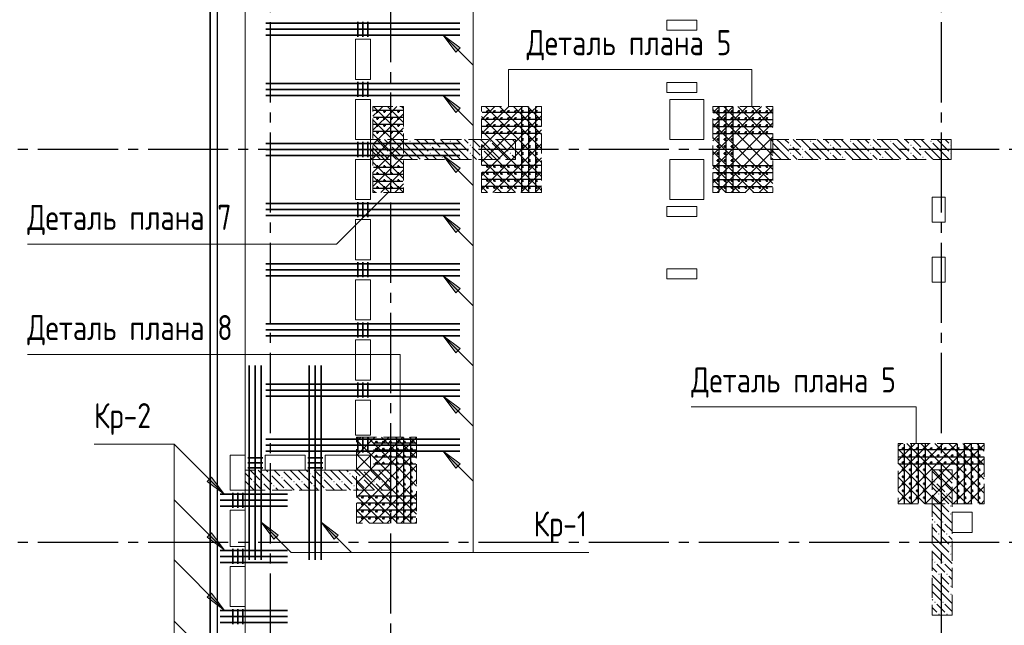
# Model space of a CAD drawing. Header units: millimetres. Extents: x 0 to 43617, y 0 to 59400.
# Tile 20 of 29: x 5422 to 15254, y 41503 to 47545. Entities that reach past the tile are written whole.
import ezdxf

# ---------------------------------------------------------------- set-up
doc = ezdxf.new("R2010")
doc.units = ezdxf.units.MM
doc.linetypes.add('______2', pattern=[270, 200, -70])
doc.linetypes.add('______5', pattern=[1100, 800, -100, 100, -100])
for name, color, linetype, lineweight in [('S1 Стержни арматуры фон', 7, 'Continuous', 25), ('Standard', 7, 'Continuous', 25), ('Вспомогательная арматура', 7, 'Continuous', 25), ('ЖБ Пилон', 180, 'Continuous', 25), ('Оси', 40, '______5', 18), ('Позиционная метка номер позиции', 7, 'Continuous', 13), ('Поперечная арматура', 7, 'Continuous', 25), ('Поперечное армирование AW фон', 7, 'Continuous', 25), ('Примечания', 7, 'Continuous', 25)]:
    doc.layers.add(name, color=color, linetype=linetype, lineweight=lineweight)
doc.layers.add('ЖБ Перекрытие верхний уровень', color=7, linetype='Continuous', lineweight=25, true_color=0xe0e0ff)
doc.styles.add('GOST 2.304-81', font='txt')

msp = doc.modelspace()

# ---------------------------------------------------------------- hatches: boundary and pattern name
at = {"layer": 'ЖБ Пилон', "linetype": 'Continuous', "lineweight": 18, "transparency": 33554687}
for points in [[(8924, 46336.6), (8927.5, 46333.1), (8924, 46329.7)], [(9314.5, 46333.1), (9321, 46339.6), (9327.5, 46333.1), (9321, 46326.6)], [(9714.5, 46333.1), (9721, 46339.6), (9727.5, 46333.1), (9721, 46326.6)], [(10114.5, 46333.1), (10121, 46339.6), (10127.5, 46333.1), (10121, 46326.6)], [(12924, 46336.6), (12927.5, 46333.1), (12924, 46329.7)], [(13314.5, 46333.1), (13321, 46339.6), (13327.5, 46333.1), (13321, 46326.6)], [(13714.5, 46333.1), (13721, 46339.6), (13727.5, 46333.1), (13721, 46326.6)], [(14114.5, 46333.1), (14121, 46339.6), (14127.5, 46333.1), (14121, 46326.6)], [(14514.5, 46333.1), (14521, 46339.6), (14527.5, 46333.1), (14521, 46326.6)], [(9114.5, 46293.1), (9121, 46299.6), (9127.5, 46293.1), (9121, 46286.6)], [(9114.5, 46213.1), (9121, 46219.6), (9127.5, 46213.1), (9121, 46206.6)], [(9234.5, 46253.1), (9241, 46259.6), (9247.4, 46253.1), (9241, 46246.6)], [(9514.5, 46293.1), (9521, 46299.6), (9527.5, 46293.1), (9521, 46286.6)], [(9514.5, 46213.1), (9521, 46219.6), (9527.5, 46213.1), (9521, 46206.6)], [(9634.5, 46253.1), (9641, 46259.6), (9647.4, 46253.1), (9641, 46246.6)], [(9914.5, 46293.1), (9921, 46299.6), (9927.5, 46293.1), (9921, 46286.6)], [(9914.5, 46213.1), (9921, 46219.6), (9927.5, 46213.1), (9921, 46206.6)], [(10034.5, 46253.1), (10041, 46259.6), (10047.4, 46253.1), (10041, 46246.6)], [(10314.5, 46293.1), (10321, 46299.6), (10327.5, 46293.1), (10321, 46286.6)], [(10314.5, 46213.1), (10321, 46219.6), (10327.5, 46213.1), (10321, 46206.6)], [(13114.5, 46293.1), (13121, 46299.6), (13127.5, 46293.1), (13121, 46286.6)], [(13114.5, 46213.1), (13121, 46219.6), (13127.5, 46213.1), (13121, 46206.6)], [(13234.5, 46253.1), (13241, 46259.6), (13247.4, 46253.1), (13241, 46246.6)], [(13514.5, 46293.1), (13521, 46299.6), (13527.5, 46293.1), (13521, 46286.6)], [(13514.5, 46213.1), (13521, 46219.6), (13527.5, 46213.1), (13521, 46206.6)], [(13634.5, 46253.1), (13641, 46259.6), (13647.4, 46253.1), (13641, 46246.6)], [(13914.5, 46293.1), (13921, 46299.6), (13927.5, 46293.1), (13921, 46286.6)], [(13914.5, 46213.1), (13921, 46219.6), (13927.5, 46213.1), (13921, 46206.6)], [(14034.5, 46253.1), (14041, 46259.6), (14047.4, 46253.1), (14041, 46246.6)], [(14314.5, 46293.1), (14321, 46299.6), (14327.5, 46293.1), (14321, 46286.6)], [(14314.5, 46213.1), (14321, 46219.6), (14327.5, 46213.1), (14321, 46206.6)], [(14434.5, 46253.1), (14441, 46259.6), (14447.4, 46253.1), (14441, 46246.6)], [(14714.5, 46293.1), (14721, 46299.6), (14724, 46296.6), (14724, 46289.7), (14721, 46286.6)], [(14714.5, 46213.1), (14721, 46219.6), (14724, 46216.6), (14724, 46209.7), (14721, 46206.6)], [(9234.5, 46173.1), (9241, 46179.6), (9247.4, 46173.1), (9241, 46166.6)], [(9634.5, 46173.1), (9641, 46179.6), (9647.4, 46173.1), (9641, 46166.6)], [(10034.5, 46173.1), (10041, 46179.6), (10047.4, 46173.1), (10041, 46166.6)], [(13234.5, 46173.1), (13241, 46179.6), (13247.4, 46173.1), (13241, 46166.6)], [(13634.5, 46173.1), (13641, 46179.6), (13647.4, 46173.1), (13641, 46166.6)], [(14034.5, 46173.1), (14041, 46179.6), (14047.4, 46173.1), (14041, 46166.6)], [(14434.5, 46173.1), (14441, 46179.6), (14447.4, 46173.1), (14441, 46166.6)], [(7914.5, 43013.1), (7921, 43019.6), (7927.5, 43013.1), (7921, 43006.6)], [(8034.5, 42973.1), (8041, 42979.6), (8047.4, 42973.1), (8041, 42966.6)], [(8044.3, 43050), (8041, 43046.6), (8037.6, 43050)], [(8314.5, 43013.1), (8321, 43019.6), (8327.5, 43013.1), (8321, 43006.6)], [(8434.5, 42973.1), (8441, 42979.6), (8447.4, 42973.1), (8441, 42966.6)], [(8444.3, 43050), (8441, 43046.6), (8437.6, 43050)], [(8714.5, 43013.1), (8721, 43019.6), (8727.5, 43013.1), (8721, 43006.6)], [(8834.5, 42973.1), (8841, 42979.6), (8847.4, 42973.1), (8841, 42966.6)], [(8844.3, 43050), (8841, 43046.6), (8837.6, 43050)], [(9114.5, 43013.1), (9121, 43019.6), (9124, 43016.6), (9124, 43009.7), (9121, 43006.6)], [(14714.5, 43013.1), (14721, 43019.6), (14727.5, 43013.1), (14721, 43006.6)], [(7754.5, 42933.1), (7760.9, 42939.6), (7767.4, 42933.1), (7760.9, 42926.6)], [(7834.5, 42933.1), (7841, 42939.6), (7847.4, 42933.1), (7841, 42926.6)], [(7954.5, 42893.1), (7960.9, 42899.6), (7967.4, 42893.1), (7960.9, 42886.6)], [(8154.5, 42933.1), (8160.9, 42939.6), (8167.4, 42933.1), (8160.9, 42926.6)], [(8234.5, 42933.1), (8241, 42939.6), (8247.4, 42933.1), (8241, 42926.6)], [(8354.5, 42893.1), (8360.9, 42899.6), (8367.4, 42893.1), (8360.9, 42886.6)], [(8554.5, 42933.1), (8560.9, 42939.6), (8567.4, 42933.1), (8560.9, 42926.6)], [(8634.5, 42933.1), (8641, 42939.6), (8647.4, 42933.1), (8641, 42926.6)], [(8754.5, 42893.1), (8760.9, 42899.6), (8767.4, 42893.1), (8760.9, 42886.6)], [(8954.5, 42933.1), (8960.9, 42939.6), (8967.4, 42933.1), (8960.9, 42926.6)], [(9034.5, 42933.1), (9041, 42939.6), (9047.4, 42933.1), (9041, 42926.6)], [(14554.4, 42933.1), (14560.9, 42939.6), (14567.4, 42933.1), (14560.9, 42926.6)], [(14634.5, 42933.1), (14640.9, 42939.6), (14647.4, 42933.1), (14640.9, 42926.6)], [(7674.5, 42853.1), (7681, 42859.6), (7687.5, 42853.1), (7684.3, 42850), (7677.6, 42850)], [(8074.5, 42853.1), (8081, 42859.6), (8087.5, 42853.1), (8084.3, 42850), (8077.6, 42850)], [(8474.5, 42853.1), (8481, 42859.6), (8487.5, 42853.1), (8484.3, 42850), (8477.6, 42850)], [(8874.5, 42853.1), (8881, 42859.6), (8887.5, 42853.1), (8884.3, 42850), (8877.6, 42850)], [(14594.5, 42813.1), (14601, 42819.6), (14607.5, 42813.1), (14601, 42806.6)], [(14674.5, 42813.1), (14681, 42819.6), (14687.5, 42813.1), (14681, 42806.6)], [(14714.5, 42693.1), (14721, 42699.6), (14727.5, 42693.1), (14721, 42686.6)], [(14714.5, 42613.1), (14721, 42619.6), (14727.5, 42613.1), (14721, 42606.6)], [(14554.4, 42533.1), (14560.9, 42539.6), (14567.4, 42533.1), (14560.9, 42526.6)], [(14634.5, 42533.1), (14640.9, 42539.6), (14647.4, 42533.1), (14640.9, 42526.6)], [(14594.5, 42413.1), (14601, 42419.6), (14607.5, 42413.1), (14601, 42406.6)], [(14674.5, 42413.1), (14681, 42419.6), (14687.5, 42413.1), (14681, 42406.6)], [(14714.5, 42293.1), (14721, 42299.6), (14727.5, 42293.1), (14721, 42286.6)], [(14714.5, 42213.1), (14721, 42219.6), (14727.5, 42213.1), (14721, 42206.6)], [(14554.4, 42133.1), (14560.9, 42139.6), (14567.4, 42133.1), (14560.9, 42126.6)], [(14634.5, 42133.1), (14640.9, 42139.6), (14647.4, 42133.1), (14640.9, 42126.6)], [(14594.5, 42013.1), (14601, 42019.6), (14607.5, 42013.1), (14601, 42006.6)], [(14674.5, 42013.1), (14681, 42019.6), (14687.5, 42013.1), (14681, 42006.6)], [(14714.5, 41893.1), (14721, 41899.6), (14727.5, 41893.1), (14721, 41886.6)], [(14714.5, 41813.1), (14721, 41819.6), (14727.5, 41813.1), (14721, 41806.6)], [(14554.4, 41733.1), (14560.9, 41739.6), (14567.4, 41733.1), (14560.9, 41726.6)], [(14634.5, 41733.1), (14640.9, 41739.6), (14647.4, 41733.1), (14640.9, 41726.6)], [(14594.5, 41613.1), (14601, 41619.6), (14607.5, 41613.1), (14601, 41606.6)], [(14674.5, 41613.1), (14681, 41619.6), (14687.5, 41613.1), (14681, 41606.6)]]:
    msp.add_hatch(color=7, dxfattribs=at).paths.add_polyline_path(points, flags=16)
at = {"layer": 'Позиционная метка номер позиции', "linetype": 'Continuous', "lineweight": 13, "transparency": 33554687}
for points in [[(9777.8, 47220.3), (9650.5, 47390), (9820.2, 47262.7)], [(9777.8, 46620.3), (9650.5, 46790), (9820.2, 46662.7)], [(9777.8, 46020.3), (9650.5, 46190), (9820.2, 46062.7)], [(9777.8, 45420.3), (9650.5, 45590), (9820.2, 45462.7)], [(9777.8, 44820.3), (9650.5, 44990), (9820.2, 44862.7)], [(9777.8, 44220.3), (9650.5, 44390), (9820.2, 44262.7)], [(9777.8, 43620.3), (9650.5, 43790), (9820.2, 43662.7)], [(9777.8, 43070.3), (9650.5, 43240), (9820.2, 43112.7)], [(9777.8, 43070.3), (9650.5, 43240), (9820.2, 43112.7)], [(7336.9, 42979.7), (7464.2, 42810), (7294.5, 42937.3)], [(7961.3, 42360.5), (7834, 42530.2), (8003.7, 42402.9)], [(7961.3, 42360.5), (7834, 42530.2), (8003.7, 42402.9)], [(8561.3, 42360.5), (8434, 42530.2), (8603.7, 42402.9)], [(7336.9, 42424.7), (7464.2, 42255), (7294.5, 42382.3)], [(7336.9, 41824.7), (7464.2, 41655), (7294.5, 41782.3)]]:
    msp.add_hatch(color=7, dxfattribs=at).paths.add_polyline_path(points, flags=16)

# ---------------------------------------------------------------- linework, layer by layer
at = {"layer": 'S1 Стержни арматуры фон', "color": 7, "linetype": 'Continuous', "lineweight": 35, "transparency": 33554687}
for p, q in [((7880, 47510), (9818, 47510)), ((7880, 47510), (9818, 47510)), ((7880, 47450), (9818, 47450)), ((7880, 47450), (9818, 47450)), ((7880, 47390), (9818, 47390)), ((7880, 47390), (9818, 47390)), ((7880, 46910), (9818, 46910)), ((7880, 46910), (9818, 46910)), ((7880, 46850), (9818, 46850)), ((7880, 46850), (9818, 46850)), ((7880, 46790), (9818, 46790)), ((7880, 46790), (9818, 46790)), ((7880, 46310), (9818, 46310)), ((7880, 46310), (9818, 46310)), ((7880, 46250), (9818, 46250)), ((7880, 46250), (9818, 46250)), ((7880, 46190), (9818, 46190)), ((7880, 46190), (9818, 46190)), ((7880, 45710), (9818, 45710)), ((7880, 45710), (9818, 45710)), ((7880, 45650), (9818, 45650)), ((7880, 45650), (9818, 45650)), ((7880, 45590), (9818, 45590)), ((7880, 45590), (9818, 45590)), ((7880, 45110), (9818, 45110)), ((7880, 45110), (9818, 45110)), ((7880, 45050), (9818, 45050)), ((7880, 45050), (9818, 45050)), ((7880, 44990), (9818, 44990)), ((7880, 44990), (9818, 44990)), ((7880, 44510), (9818, 44510)), ((7880, 44510), (9818, 44510)), ((7880, 44450), (9818, 44450)), ((7880, 44450), (9818, 44450)), ((7880, 44390), (9818, 44390)), ((7880, 44390), (9818, 44390)), ((7714, 44094), (7714, 42156)), ((7714, 44094), (7714, 42156)), ((7774, 44094), (7774, 42156)), ((7774, 44094), (7774, 42156)), ((7834, 44094), (7834, 42156)), ((7834, 44094), (7834, 42156)), ((8314, 44094), (8314, 42156)), ((8314, 44094), (8314, 42156)), ((8374, 44094), (8374, 42156)), ((8374, 44094), (8374, 42156)), ((8434, 44094), (8434, 42156)), ((8434, 44094), (8434, 42156)), ((7880, 43910), (9818, 43910)), ((7880, 43910), (9818, 43910)), ((7880, 43850), (9818, 43850)), ((7880, 43850), (9818, 43850)), ((7880, 43790), (9818, 43790)), ((7880, 43790), (9818, 43790)), ((7880, 43360), (9818, 43360)), ((7880, 43360), (9818, 43360)), ((7880, 43300), (9818, 43300)), ((7880, 43300), (9818, 43300)), ((7880, 43240), (9818, 43240)), ((7880, 43240), (9818, 43240)), ((7424.1, 42810), (8096.1, 42810)), ((7424.1, 42750), (8096.1, 42750)), ((7424.1, 42690), (8096.1, 42690)), ((7424.1, 42250), (8096.1, 42250)), ((7424.1, 42190), (8096.1, 42190)), ((7424.1, 42130), (8096.1, 42130)), ((7424.1, 41650), (8096.1, 41650)), ((7424.1, 41590), (8096.1, 41590)), ((7424.1, 41530), (8096.1, 41530))]:
    msp.add_line(p, q, dxfattribs=at)
at = {"layer": 'Standard', "color": 254, "linetype": 'Continuous', "lineweight": 35, "true_color": 0xc4c4ff, "transparency": 33554687}
msp.add_lwpolyline([(7324.1, 10030.1), (33149, 10030.1), (33149, 57295), (7324.1, 57295), (7324.1, 10030.1)], dxfattribs=at)
at = {"layer": 'Standard', "color": 7, "linetype": 'Continuous', "lineweight": 25, "transparency": 33554687}
msp.add_lwpolyline([(7394, 10100), (33074, 10100), (33074, 57220), (7394, 57220), (7394, 10100)], dxfattribs=at)
at = {"layer": 'Standard', "color": 7, "linetype": 'Continuous', "lineweight": 13, "transparency": 33554687}
msp.add_lwpolyline([(7674, 10380), (33074, 10380), (33074, 57220), (7674, 57220), (7674, 10380)], dxfattribs=at)
at = {"layer": 'Вспомогательная арматура', "color": 7, "linetype": 'Continuous', "lineweight": 25, "transparency": 33554687}
for p, q in [((9249, 46640), (8954, 46640)), ((10629, 46620), (10039, 46620)), ((10434, 46675), (10434, 45825)), ((10504, 46675), (10504, 45825)), ((10574, 46675), (10574, 45825)), ((12349, 46620), (12939, 46620)), ((12404, 46675), (12404, 45825)), ((12474, 46675), (12474, 45825)), ((12544, 46675), (12544, 45825)), ((9249, 46570), (8954, 46570)), ((10629, 46550), (10039, 46550)), ((12349, 46550), (12939, 46550)), ((9249, 46500), (8954, 46500)), ((9249, 46430), (8954, 46430)), ((10629, 46480), (10039, 46480)), ((10629, 46410), (10039, 46410)), ((12349, 46480), (12939, 46480)), ((12349, 46410), (12939, 46410)), ((9249, 46070), (8954, 46070)), ((10629, 46090), (10039, 46090)), ((10629, 46020), (10039, 46020)), ((12349, 46090), (12939, 46090)), ((12349, 46020), (12939, 46020)), ((9249, 46000), (8954, 46000)), ((9249, 45930), (8954, 45930)), ((10629, 45950), (10039, 45950)), ((12349, 45950), (12939, 45950)), ((9249, 45860), (8954, 45860)), ((10629, 45880), (10039, 45880)), ((12349, 45880), (12939, 45880)), ((9184, 43375), (9184, 42525)), ((9254, 43375), (9254, 42525)), ((9324, 43375), (9324, 42525)), ((9379, 43320), (8954, 43320)), ((14254, 43310), (14254, 42720)), ((14324, 43310), (14324, 42720)), ((14394, 43310), (14394, 42720)), ((14464, 43310), (14464, 42720)), ((14784, 43310), (14784, 42720)), ((14854, 43310), (14854, 42720)), ((14924, 43310), (14924, 42720)), ((14994, 43310), (14994, 42720)), ((9379, 43250), (8954, 43250)), ((9379, 43180), (8954, 43180)), ((14199, 43255), (15049, 43255)), ((14199, 43185), (15049, 43185)), ((9379, 43110), (8954, 43110)), ((14199, 43115), (15049, 43115)), ((9379, 42790), (8789, 42790)), ((9379, 42720), (8789, 42720)), ((9379, 42650), (8789, 42650)), ((9379, 42580), (8789, 42580))]:
    msp.add_line(p, q, dxfattribs=at)
at = {"layer": 'ЖБ Перекрытие верхний уровень', "color": 7, "linetype": 'Continuous', "lineweight": 18, "transparency": 33554687}
for p, q in [((7394, 57220), (7394, 28680)), ((12184, 47539.9), (11884, 47539.9)), ((11884, 47539.9), (11884, 47439.9)), ((12184, 47439.9), (12184, 47539.9)), ((11884, 47439.9), (12184, 47439.9)), ((8774, 46950), (8774, 47350)), ((8774, 47350), (8924, 47350)), ((8924, 47350), (8924, 46950)), ((8924, 46950), (8774, 46950)), ((12184, 46919.9), (11884, 46919.9)), ((11884, 46919.9), (11884, 46819.9)), ((12184, 46819.9), (12184, 46919.9)), ((11884, 46819.9), (12184, 46819.9)), ((8774, 46350), (8774, 46750)), ((8774, 46750), (8924, 46750)), ((8924, 46750), (8924, 46350)), ((12254.1, 46750), (11914.1, 46750)), ((11914.1, 46750), (11914.1, 46350)), ((12254.1, 46350), (12254.1, 46750)), ((8924, 46350), (8774, 46350)), ((11914.1, 46350), (12254.1, 46350)), ((8774, 45750), (8774, 46150)), ((8774, 46150), (8924, 46150)), ((8924, 46150), (8924, 45750)), ((12254.1, 46150), (11914.1, 46150)), ((11914.1, 46150), (11914.1, 45750)), ((12254.1, 45750), (12254.1, 46150)), ((8924, 45750), (8774, 45750)), ((11914.1, 45750), (12254.1, 45750)), ((14664, 45775), (14534, 45775)), ((14534, 45775), (14534, 45525)), ((14664, 45525), (14664, 45775)), ((12184, 45680.1), (11884, 45680.1)), ((11884, 45680.1), (11884, 45580.1)), ((12184, 45580.1), (12184, 45680.1)), ((8774, 45150), (8774, 45550)), ((8774, 45550), (8924, 45550)), ((8924, 45550), (8924, 45150)), ((11884, 45580.1), (12184, 45580.1)), ((14534, 45525), (14664, 45525)), ((8924, 45150), (8774, 45150)), ((14664, 45175), (14534, 45175)), ((14534, 45175), (14534, 44925)), ((14664, 44925), (14664, 45175)), ((12184, 45060.1), (11884, 45060.1)), ((11884, 45060.1), (11884, 44960.1)), ((12184, 44960.1), (12184, 45060.1)), ((8774, 44550), (8774, 44950)), ((8774, 44950), (8924, 44950)), ((8924, 44950), (8924, 44550)), ((11884, 44960.1), (12184, 44960.1)), ((14534, 44925), (14664, 44925)), ((8924, 44550), (8774, 44550)), ((8774, 44350), (8924, 44350)), ((8774, 43950), (8774, 44350)), ((8924, 44350), (8924, 43950)), ((8924, 43950), (8774, 43950)), ((8774, 43750), (8924, 43750)), ((8774, 43400), (8774, 43750)), ((8924, 43750), (8924, 43400)), ((8924, 43400), (8774, 43400)), ((7524, 42850), (7524, 43200)), ((7524, 43200), (7674, 43200)), ((7674, 43200), (7674, 42850)), ((7874, 43050), (7874, 43200)), ((7874, 43200), (8274, 43200)), ((8274, 43200), (8274, 43050)), ((8474, 43050), (8474, 43200)), ((8474, 43200), (8924, 43200)), ((8924, 43200), (8924, 43050)), ((8274, 43050), (7874, 43050)), ((8924, 43050), (8474, 43050)), ((7674, 42850), (7524, 42850)), ((7524, 42290), (7524, 42650)), ((7524, 42650), (7674, 42650)), ((7674, 42650), (7674, 42290)), ((14934, 42630), (14734, 42630)), ((14734, 42630), (14734, 42430)), ((14934, 42430), (14934, 42630)), ((14734, 42430), (14934, 42430)), ((7674, 42290), (7524, 42290)), ((7524, 41690), (7524, 42090)), ((7524, 42090), (7674, 42090)), ((7674, 42090), (7674, 41690)), ((7674, 41690), (7524, 41690))]:
    msp.add_line(p, q, dxfattribs=at)
at = {"layer": 'ЖБ Пилон', "color": 253, "linetype": '______2', "lineweight": 13, "true_color": 0xa0a0a0, "transparency": 33554687}
for p, q in [((10374, 46350), (8924, 46350)), ((8924, 46350), (8924, 46150)), ((10374, 46150), (10374, 46350)), ((14724, 46350), (12924, 46350)), ((12924, 46350), (12924, 46150)), ((14724, 46150), (14724, 46350)), ((8924, 46150), (10374, 46150)), ((12924, 46150), (14724, 46150)), ((9124, 43050), (7674, 43050)), ((7674, 43050), (7674, 42850)), ((9124, 42850), (9124, 43050)), ((14534, 43055), (14534, 41605)), ((14734, 43055), (14534, 43055)), ((14734, 41605), (14734, 43055)), ((7674, 42850), (9124, 42850)), ((14534, 41605), (14734, 41605))]:
    msp.add_line(p, q, dxfattribs=at)
at = {"layer": 'ЖБ Пилон', "color": 9, "linetype": 'Continuous', "lineweight": 18, "true_color": 0xc7c7c7, "transparency": 33554687}
for p, q in [((8941, 46313.1), (9021, 46233.1)), ((9021, 46313.1), (8984.1, 46350)), ((9021, 46313.1), (9101, 46233.1)), ((9064.1, 46350), (9101, 46313.1)), ((9144.1, 46350), (9221, 46273.1)), ((9341, 46233.1), (9224.1, 46350)), ((9341, 46313.1), (9421, 46233.1)), ((9421, 46313.1), (9384.1, 46350)), ((9421, 46313.1), (9501, 46233.1)), ((9464.1, 46350), (9501, 46313.1)), ((9544.1, 46350), (9621, 46273.1)), ((9741, 46233.1), (9624.1, 46350)), ((9741, 46313.1), (9821, 46233.1)), ((9821, 46313.1), (9784.1, 46350)), ((9821, 46313.1), (9901, 46233.1)), ((9864.1, 46350), (9901, 46313.1)), ((9944.1, 46350), (10021, 46273.1)), ((10141, 46233.1), (10024.1, 46350)), ((10141, 46313.1), (10221, 46233.1)), ((10221, 46313.1), (10184.1, 46350)), ((10221, 46313.1), (10301, 46233.1)), ((10264.1, 46350), (10301, 46313.1)), ((10344.1, 46350), (10374, 46320.1)), ((12941, 46313.1), (13021, 46233.1)), ((13021, 46313.1), (12984.1, 46350)), ((13021, 46313.1), (13101, 46233.1)), ((13064.1, 46350), (13101, 46313.1)), ((13144.1, 46350), (13221, 46273.1)), ((13341, 46233.1), (13224.1, 46350)), ((13341, 46313.1), (13421, 46233.1)), ((13421, 46313.1), (13384.1, 46350)), ((13421, 46313.1), (13501, 46233.1)), ((13464.1, 46350), (13501, 46313.1)), ((13544.1, 46350), (13621, 46273.1)), ((13741, 46233.1), (13624.1, 46350)), ((13741, 46313.1), (13821, 46233.1)), ((13821, 46313.1), (13784.1, 46350)), ((13821, 46313.1), (13901, 46233.1)), ((13864.1, 46350), (13901, 46313.1)), ((13944.1, 46350), (14021, 46273.1)), ((14141, 46233.1), (14024.1, 46350)), ((14141, 46313.1), (14221, 46233.1)), ((14221, 46313.1), (14184.1, 46350)), ((14221, 46313.1), (14301, 46233.1)), ((14264.1, 46350), (14301, 46313.1)), ((14344.1, 46350), (14421, 46273.1)), ((14541, 46233.1), (14424.1, 46350)), ((14541, 46313.1), (14621, 46233.1)), ((14621, 46313.1), (14584.1, 46350)), ((14621, 46313.1), (14701, 46233.1)), ((14664.1, 46350), (14701, 46313.1)), ((8941, 46233.1), (8924, 46250.1)), ((8941, 46233.1), (9021, 46153.1)), ((9021, 46233.1), (9104.1, 46150)), ((9181, 46233.1), (9141, 46273.1)), ((9221, 46193.1), (9181, 46233.1)), ((9260.9, 46233.1), (9341, 46153.1)), ((9341, 46233.1), (9421, 46153.1)), ((9421, 46233.1), (9504.1, 46150)), ((9581, 46233.1), (9541, 46273.1)), ((9621, 46193.1), (9581, 46233.1)), ((9660.9, 46233.1), (9741, 46153.1)), ((9741, 46233.1), (9821, 46153.1)), ((9821, 46233.1), (9904.1, 46150)), ((9981, 46233.1), (9941, 46273.1)), ((10021, 46193.1), (9981, 46233.1)), ((10060.9, 46233.1), (10141, 46153.1)), ((10141, 46233.1), (10221, 46153.1)), ((10221, 46233.1), (10304.1, 46150)), ((10374, 46240.1), (10341, 46273.1)), ((12941, 46233.1), (12924, 46250.1)), ((12941, 46233.1), (13021, 46153.1)), ((13021, 46233.1), (13104.1, 46150)), ((13181, 46233.1), (13141, 46273.1)), ((13221, 46193.1), (13181, 46233.1)), ((13260.9, 46233.1), (13341, 46153.1)), ((13341, 46233.1), (13421, 46153.1)), ((13421, 46233.1), (13504.1, 46150)), ((13581, 46233.1), (13541, 46273.1)), ((13621, 46193.1), (13581, 46233.1)), ((13660.9, 46233.1), (13741, 46153.1)), ((13741, 46233.1), (13821, 46153.1)), ((13821, 46233.1), (13904.1, 46150)), ((13981, 46233.1), (13941, 46273.1)), ((14021, 46193.1), (13981, 46233.1)), ((14060.9, 46233.1), (14141, 46153.1)), ((14141, 46233.1), (14221, 46153.1)), ((14221, 46233.1), (14304.1, 46150)), ((14381, 46233.1), (14341, 46273.1)), ((14421, 46193.1), (14381, 46233.1)), ((14460.9, 46233.1), (14541, 46153.1)), ((14541, 46233.1), (14621, 46153.1)), ((14621, 46233.1), (14704.1, 46150)), ((8924, 46170.1), (8941, 46153.1)), ((9141, 46193.1), (9184.1, 46150)), ((9260.9, 46153.1), (9264.1, 46150)), ((9541, 46193.1), (9584.1, 46150)), ((9660.9, 46153.1), (9664.1, 46150)), ((9941, 46193.1), (9984.1, 46150)), ((10060.9, 46153.1), (10064.1, 46150)), ((10341, 46193.1), (10374, 46160.1)), ((12924, 46170.1), (12941, 46153.1)), ((13141, 46193.1), (13184.1, 46150)), ((13260.9, 46153.1), (13264.1, 46150)), ((13541, 46193.1), (13584.1, 46150)), ((13660.9, 46153.1), (13664.1, 46150)), ((13941, 46193.1), (13984.1, 46150)), ((14060.9, 46153.1), (14064.1, 46150)), ((14341, 46193.1), (14384.1, 46150)), ((14460.9, 46153.1), (14464.1, 46150)), ((7674, 43020.1), (7741, 42953.1)), ((7741, 43033.1), (7724.1, 43050)), ((7741, 43033.1), (7821, 42953.1)), ((7804.1, 43050), (7821, 43033.1)), ((7821, 43033.1), (7941, 42913.1)), ((7884.1, 43050), (7901, 43033.1)), ((7941, 42993.1), (8060.9, 42873.1)), ((7981, 43033.1), (7964.1, 43050)), ((8021, 42993.1), (7981, 43033.1)), ((8060.9, 43033.1), (8141, 42953.1)), ((8141, 43033.1), (8124.1, 43050)), ((8141, 43033.1), (8221, 42953.1)), ((8204.1, 43050), (8221, 43033.1)), ((8221, 43033.1), (8341, 42913.1)), ((8284.1, 43050), (8301, 43033.1)), ((8341, 42993.1), (8460.9, 42873.1)), ((8381, 43033.1), (8364.1, 43050)), ((8421, 42993.1), (8381, 43033.1)), ((8460.9, 43033.1), (8541, 42953.1)), ((8541, 43033.1), (8524.1, 43050)), ((8541, 43033.1), (8621, 42953.1)), ((8604.1, 43050), (8621, 43033.1)), ((8621, 43033.1), (8741, 42913.1)), ((8684.1, 43050), (8701, 43033.1)), ((8741, 42993.1), (8860.9, 42873.1)), ((8781, 43033.1), (8764.1, 43050)), ((8821, 42993.1), (8781, 43033.1)), ((8860.9, 43033.1), (8941, 42953.1)), ((8941, 43033.1), (8924.1, 43050)), ((8941, 43033.1), (9021, 42953.1)), ((9004.1, 43050), (9021, 43033.1)), ((9021, 43033.1), (9124, 42930.1)), ((9084.1, 43050), (9101, 43033.1)), ((14540.9, 43033.1), (14534, 43040.1)), ((14540.9, 43033.1), (14621, 42953.1)), ((14599.1, 43055), (14621, 43033.1)), ((14621, 43033.1), (14734, 42920.1)), ((14679.1, 43055), (14701, 43033.1)), ((7674, 42940.1), (7764.1, 42850)), ((7821, 42873.1), (7781, 42913.1)), ((7844.1, 42850), (7821, 42873.1)), ((7860.9, 42913.1), (7924.1, 42850)), ((7981, 42873.1), (8004.1, 42850)), ((8060.9, 42953.1), (8164.1, 42850)), ((8221, 42873.1), (8181, 42913.1)), ((8244.1, 42850), (8221, 42873.1)), ((8260.9, 42913.1), (8324.1, 42850)), ((8381, 42873.1), (8404.1, 42850)), ((8460.9, 42953.1), (8564.1, 42850)), ((8621, 42873.1), (8581, 42913.1)), ((8644.1, 42850), (8621, 42873.1)), ((8660.9, 42913.1), (8724.1, 42850)), ((8781, 42873.1), (8804.1, 42850)), ((8860.9, 42953.1), (8964.1, 42850)), ((9021, 42873.1), (8981, 42913.1)), ((9044.1, 42850), (9021, 42873.1)), ((9060.9, 42913.1), (9124, 42850.1)), ((14534, 42960.1), (14540.9, 42953.1)), ((14534, 42880.1), (14581, 42833.1)), ((14621, 42873.1), (14581, 42913.1)), ((14660.9, 42833.1), (14621, 42873.1)), ((14660.9, 42913.1), (14734, 42840.1)), ((14621, 42713.1), (14534, 42800.1)), ((14621, 42793.1), (14701, 42713.1)), ((14701, 42793.1), (14734, 42760.1)), ((14540.9, 42713.1), (14621, 42633.1)), ((14621, 42713.1), (14701, 42633.1)), ((14540.9, 42633.1), (14534, 42640.1)), ((14540.9, 42633.1), (14621, 42553.1)), ((14621, 42633.1), (14734, 42520.1)), ((14534, 42560.1), (14540.9, 42553.1)), ((14534, 42480.1), (14581, 42433.1)), ((14621, 42473.1), (14581, 42513.1)), ((14660.9, 42513.1), (14734, 42440.1)), ((14621, 42313.1), (14534, 42400.1)), ((14660.9, 42433.1), (14621, 42473.1)), ((14621, 42393.1), (14701, 42313.1)), ((14701, 42393.1), (14734, 42360.1)), ((14540.9, 42313.1), (14621, 42233.1)), ((14621, 42313.1), (14701, 42233.1)), ((14540.9, 42233.1), (14534, 42240.1)), ((14540.9, 42233.1), (14621, 42153.1)), ((14621, 42233.1), (14734, 42120.1)), ((14534, 42160.1), (14540.9, 42153.1)), ((14621, 42073.1), (14581, 42113.1)), ((14660.9, 42113.1), (14734, 42040.1)), ((14534, 42080.1), (14581, 42033.1)), ((14621, 41913.1), (14534, 42000.1)), ((14660.9, 42033.1), (14621, 42073.1)), ((14621, 41993.1), (14701, 41913.1)), ((14701, 41993.1), (14734, 41960.1)), ((14540.9, 41913.1), (14621, 41833.1)), ((14621, 41913.1), (14701, 41833.1)), ((14540.9, 41833.1), (14534, 41840.1)), ((14540.9, 41833.1), (14621, 41753.1)), ((14621, 41833.1), (14734, 41720.1)), ((14534, 41760.1), (14540.9, 41753.1)), ((14621, 41673.1), (14581, 41713.1)), ((14660.9, 41713.1), (14734, 41640.1)), ((14534, 41680.1), (14581, 41633.1)), ((14660.9, 41633.1), (14621, 41673.1))]:
    msp.add_line(p, q, dxfattribs=at)
at = {"layer": 'Оси', "color": 8, "linetype": '______5', "lineweight": -3, "transparency": 33554687}
for p, q in [((9124, 57820), (9124, 7100)), ((7924, 57420), (7924, 7100)), ((14624, 57420), (14624, 7100)), ((27304, 46250), (4600, 46250)), ((27304, 42330), (4600, 42330))]:
    msp.add_line(p, q, dxfattribs=at)
at = {"layer": 'Позиционная метка номер позиции', "color": 7, "linetype": 'Continuous', "lineweight": 13, "transparency": 33554687}
for p, q in [((9650.5, 47390), (9950.5, 47090)), ((9650.5, 47390), (9650.5, 47390)), ((9650.5, 47390), (9650.5, 47390)), ((9650.5, 47390), (9650.5, 47390)), ((9650.5, 47390), (9820.2, 47262.7)), ((9777.8, 47220.3), (9650.5, 47390)), ((9820.2, 47262.7), (9777.8, 47220.3)), ((9799, 47241.5), (9809.6, 47230.9)), ((9650.5, 46790), (9950.5, 46490)), ((9650.5, 46790), (9650.5, 46790)), ((9650.5, 46790), (9650.5, 46790)), ((9650.5, 46790), (9650.5, 46790)), ((9650.5, 46790), (9820.2, 46662.7)), ((9777.8, 46620.3), (9650.5, 46790)), ((9820.2, 46662.7), (9777.8, 46620.3)), ((9799, 46641.5), (9809.6, 46630.9)), ((9650.5, 46190), (9950.5, 45890)), ((9650.5, 46190), (9650.5, 46190)), ((9650.5, 46190), (9650.5, 46190)), ((9650.5, 46190), (9650.5, 46190)), ((9650.5, 46190), (9820.2, 46062.7)), ((9777.8, 46020.3), (9650.5, 46190)), ((9820.2, 46062.7), (9777.8, 46020.3)), ((9799, 46041.5), (9809.6, 46030.9)), ((9650.5, 45590), (9950.5, 45290)), ((9650.5, 45590), (9650.5, 45590)), ((9650.5, 45590), (9650.5, 45590)), ((9650.5, 45590), (9650.5, 45590)), ((9650.5, 45590), (9820.2, 45462.7)), ((9777.8, 45420.3), (9650.5, 45590)), ((9820.2, 45462.7), (9777.8, 45420.3)), ((9799, 45441.5), (9809.6, 45430.9)), ((9650.5, 44990), (9950.5, 44690)), ((9650.5, 44990), (9650.5, 44990)), ((9650.5, 44990), (9650.5, 44990)), ((9650.5, 44990), (9650.5, 44990)), ((9650.5, 44990), (9820.2, 44862.7)), ((9777.8, 44820.3), (9650.5, 44990)), ((9820.2, 44862.7), (9777.8, 44820.3)), ((9799, 44841.5), (9809.6, 44830.9)), ((9650.5, 44390), (9950.5, 44090)), ((9650.5, 44390), (9650.5, 44390)), ((9650.5, 44390), (9650.5, 44390)), ((9650.5, 44390), (9650.5, 44390)), ((9650.5, 44390), (9820.2, 44262.7)), ((9777.8, 44220.3), (9650.5, 44390)), ((9820.2, 44262.7), (9777.8, 44220.3)), ((9799, 44241.5), (9809.6, 44230.9)), ((9650.5, 43790), (9950.5, 43490)), ((9650.5, 43790), (9650.5, 43790)), ((9650.5, 43790), (9650.5, 43790)), ((9650.5, 43790), (9650.5, 43790)), ((9650.5, 43790), (9820.2, 43662.7)), ((9777.8, 43620.3), (9650.5, 43790)), ((9820.2, 43662.7), (9777.8, 43620.3)), ((9799, 43641.5), (9809.6, 43630.9)), ((9650.5, 43240), (9650.5, 43240)), ((9650.5, 43240), (9650.5, 43240)), ((9650.5, 43240), (9650.5, 43240)), ((9650.5, 43240), (9820.2, 43112.7)), ((9777.8, 43070.3), (9650.5, 43240)), ((9650.5, 43240), (9950.5, 42940)), ((9650.5, 43240), (9650.5, 43240)), ((9650.5, 43240), (9650.5, 43240)), ((9650.5, 43240), (9650.5, 43240)), ((9650.5, 43240), (9820.2, 43112.7)), ((9777.8, 43070.3), (9650.5, 43240)), ((9820.2, 43112.7), (9777.8, 43070.3)), ((9820.2, 43112.7), (9777.8, 43070.3)), ((9799, 43091.5), (9809.6, 43080.9)), ((9799, 43091.5), (9809.6, 43080.9)), ((7294.5, 42937.3), (7336.9, 42979.7)), ((7315.7, 42958.5), (7305.1, 42969.1)), ((7336.9, 42979.7), (7464.2, 42810)), ((7464.2, 42810), (7294.5, 42937.3)), ((7464.2, 42810), (7464.2, 42810)), ((7464.2, 42810), (7464.2, 42810)), ((7464.2, 42810), (7464.2, 42810)), ((7464.2, 42255), (6964.2, 42755)), ((7834, 42530.2), (7834, 42530.2)), ((7834, 42530.2), (7834, 42530.2)), ((7834, 42530.2), (7834, 42530.2)), ((7834, 42530.2), (8003.7, 42402.9)), ((7961.3, 42360.5), (7834, 42530.2)), ((7834, 42530.2), (8134, 42230.2)), ((7834, 42530.2), (7834, 42530.2)), ((7834, 42530.2), (7834, 42530.2)), ((7834, 42530.2), (7834, 42530.2)), ((7834, 42530.2), (8003.7, 42402.9)), ((7961.3, 42360.5), (7834, 42530.2)), ((8434, 42530.2), (8734, 42230.2)), ((8434, 42530.2), (8434, 42530.2)), ((8434, 42530.2), (8434, 42530.2)), ((8434, 42530.2), (8434, 42530.2)), ((8434, 42530.2), (8603.7, 42402.9)), ((8561.3, 42360.5), (8434, 42530.2)), ((7294.5, 42382.3), (7336.9, 42424.7)), ((7464.2, 42255), (7294.5, 42382.3)), ((7315.7, 42403.5), (7305.1, 42414.1)), ((7336.9, 42424.7), (7464.2, 42255)), ((8003.7, 42402.9), (7961.3, 42360.5)), ((8003.7, 42402.9), (7961.3, 42360.5)), ((7982.5, 42381.7), (7993.1, 42371.1)), ((7982.5, 42381.7), (7993.1, 42371.1)), ((8603.7, 42402.9), (8561.3, 42360.5)), ((8582.5, 42381.7), (8593.1, 42371.1)), ((7464.2, 42255), (7464.2, 42255)), ((7464.2, 42255), (7464.2, 42255)), ((7464.2, 42255), (7464.2, 42255)), ((7464.2, 41655), (6964.2, 42155)), ((7294.5, 41782.3), (7336.9, 41824.7)), ((7315.7, 41803.5), (7305.1, 41814.1)), ((7336.9, 41824.7), (7464.2, 41655)), ((7464.2, 41655), (7294.5, 41782.3)), ((7464.2, 41655), (7464.2, 41655)), ((7464.2, 41655), (7464.2, 41655)), ((7464.2, 41655), (7464.2, 41655)), ((7464.2, 41045), (6964.2, 41545))]:
    msp.add_line(p, q, dxfattribs=at)
for points in [[(7834, 49631.5), (8134, 49931.5), (9950.5, 49931.5), (9950.5, 42230.2), (11104, 42230.2)], [(9650.5, 49140), (9950.5, 48840), (9950.5, 42230.2), (11104, 42230.2)], [(7464.2, 42810), (6964.2, 43310), (6164.2, 43310)], [(7464.2, 39290), (6964.2, 39790), (6964.2, 43310), (6164.2, 43310)], [(9650.5, 43240), (9950.5, 42940), (9950.5, 42230.2), (11104, 42230.2)], [(7834, 42530.2), (8134, 42230.2), (11104, 42230.2)]]:
    msp.add_lwpolyline(points, dxfattribs=at)
at = {"layer": 'Поперечная арматура', "color": 7, "linetype": 'Continuous', "lineweight": 50, "transparency": 33554687}
for centre in [(8994, 46630), (9064, 46630), (9134, 46630), (9204, 46630), (10094, 46630), (10164, 46630), (10234, 46630), (10304, 46630), (10374, 46630), (10444, 46630), (10514, 46630), (10584, 46630), (12394, 46630), (12464, 46630), (12534, 46630), (12604, 46630), (12674, 46630), (12744, 46630), (12814, 46630), (12884, 46630), (8994, 46560), (9064, 46560), (9134, 46560), (9204, 46560), (10094, 46560), (10164, 46560), (10234, 46560), (10304, 46560), (10374, 46560), (10444, 46560), (10514, 46560), (10584, 46560), (12394, 46560), (12464, 46560), (12534, 46560), (12604, 46560), (12674, 46560), (12744, 46560), (12814, 46560), (12884, 46560), (8994, 46490), (8994, 46420), (9064, 46490), (9064, 46420), (9134, 46490), (9134, 46420), (9204, 46490), (9204, 46420), (10094, 46490), (10094, 46420), (10164, 46490), (10164, 46420), (10234, 46490), (10234, 46420), (10304, 46490), (10304, 46420), (10374, 46490), (10374, 46420), (10444, 46490), (10444, 46420), (10514, 46490), (10514, 46420), (10584, 46490), (10584, 46420), (12394, 46490), (12394, 46420), (12464, 46490), (12464, 46420), (12534, 46490), (12534, 46420), (12604, 46490), (12604, 46420), (12674, 46490), (12674, 46420), (12744, 46490), (12744, 46420), (12814, 46490), (12814, 46420), (12884, 46490), (12884, 46420), (10444, 46350), (10514, 46350), (10584, 46350), (12394, 46350), (12464, 46350), (12534, 46350), (10444, 46280), (10444, 46210), (10514, 46280), (10514, 46210), (10584, 46280), (10584, 46210), (12394, 46280), (12394, 46210), (12464, 46280), (12464, 46210), (12534, 46280), (12534, 46210), (10444, 46140), (10514, 46140), (10584, 46140), (12394, 46140), (12464, 46140), (12534, 46140), (8994, 46080), (8994, 46010), (9064, 46080), (9064, 46010), (9134, 46080), (9134, 46010), (9204, 46080), (9204, 46010), (10094, 46080), (10094, 46010), (10164, 46080), (10164, 46010), (10234, 46080), (10234, 46010), (10304, 46080), (10304, 46010), (10374, 46080), (10374, 46010), (10444, 46080), (10444, 46010), (10514, 46080), (10514, 46010), (10584, 46080), (10584, 46010), (12394, 46080), (12394, 46010), (12464, 46080), (12464, 46010), (12534, 46080), (12534, 46010), (12604, 46080), (12604, 46010), (12674, 46080), (12674, 46010), (12744, 46080), (12744, 46010), (12814, 46080), (12814, 46010), (12884, 46080), (12884, 46010), (8994, 45940), (9064, 45940), (9134, 45940), (9204, 45940), (10094, 45940), (10164, 45940), (10234, 45940), (10304, 45940), (10374, 45940), (10444, 45940), (10514, 45940), (10584, 45940), (12394, 45940), (12464, 45940), (12534, 45940), (12604, 45940), (12674, 45940), (12744, 45940), (12814, 45940), (12884, 45940), (8994, 45870), (9064, 45870), (9134, 45870), (9204, 45870), (10094, 45870), (10164, 45870), (10234, 45870), (10304, 45870), (10374, 45870), (10444, 45870), (10514, 45870), (10584, 45870), (12394, 45870), (12464, 45870), (12534, 45870), (12604, 45870), (12674, 45870), (12744, 45870), (12814, 45870), (12884, 45870), (8984, 43330), (8984, 43260), (9054, 43330), (9054, 43260), (9124, 43330), (9124, 43260), (9194, 43330), (9194, 43260), (9264, 43330), (9264, 43260), (9334, 43330), (9334, 43260), (14244, 43265), (14314, 43265), (14384, 43265), (14454, 43265), (14524, 43265), (14594, 43265), (14664, 43265), (14734, 43265), (14794, 43265), (14864, 43265), (14934, 43265), (15004, 43265), (8984, 43190), (9054, 43190), (9124, 43190), (9194, 43190), (9264, 43190), (9334, 43190), (14244, 43195), (14314, 43195), (14384, 43195), (14454, 43195), (14524, 43195), (14594, 43195), (14664, 43195), (14734, 43195), (14794, 43195), (14864, 43195), (14934, 43195), (15004, 43195), (8984, 43120), (9054, 43120), (9124, 43120), (9194, 43120), (9264, 43120), (9334, 43120), (14244, 43125), (14314, 43125), (14384, 43125), (14454, 43125), (14524, 43125), (14594, 43125), (14664, 43125), (14734, 43125), (14794, 43125), (14864, 43125), (14934, 43125), (15004, 43125), (9194, 43050), (9194, 42980), (9264, 43050), (9264, 42980), (9334, 43050), (9334, 42980), (14244, 43055), (14244, 42985), (14314, 43055), (14314, 42985), (14384, 43055), (14384, 42985), (14454, 43055), (14454, 42985), (14794, 43055), (14794, 42985), (14864, 43055), (14864, 42985), (14934, 43055), (14934, 42985), (15004, 43055), (15004, 42985), (9194, 42910), (9264, 42910), (9334, 42910), (14244, 42915), (14314, 42915), (14384, 42915), (14454, 42915), (14794, 42915), (14864, 42915), (14934, 42915), (15004, 42915), (8844, 42780), (8914, 42780), (8984, 42780), (9054, 42780), (9124, 42780), (9194, 42840), (9194, 42780), (9264, 42840), (9264, 42780), (9334, 42840), (9334, 42780), (14244, 42845), (14244, 42775), (14314, 42845), (14314, 42775), (14384, 42845), (14384, 42775), (14454, 42845), (14454, 42775), (14794, 42845), (14794, 42775), (14864, 42845), (14864, 42775), (14934, 42845), (14934, 42775), (15004, 42845), (15004, 42775), (8844, 42710), (8914, 42710), (8984, 42710), (9054, 42710), (9124, 42710), (9194, 42710), (9264, 42710), (9334, 42710), (8844, 42640), (8844, 42570), (8914, 42640), (8914, 42570), (8984, 42640), (8984, 42570), (9054, 42640), (9054, 42570), (9124, 42640), (9124, 42570), (9194, 42640), (9194, 42570), (9264, 42640), (9264, 42570), (9334, 42640), (9334, 42570)]:
    msp.add_circle(centre, 5, dxfattribs=at)
at = {"layer": 'Поперечное армирование AW фон', "color": 7, "linetype": 'Continuous', "lineweight": 35, "transparency": 33554687}
for p, q in [((8799, 47525), (8799, 47375)), ((8849, 47525), (8849, 47375)), ((8899, 47525), (8899, 47375)), ((8799, 46925), (8799, 46775)), ((8849, 46925), (8849, 46775)), ((8899, 46925), (8899, 46775)), ((8799, 46325), (8799, 46175)), ((8849, 46325), (8849, 46175)), ((8899, 46325), (8899, 46175)), ((8799, 45725), (8799, 45575)), ((8849, 45725), (8849, 45575)), ((8899, 45725), (8899, 45575)), ((8799, 45125), (8799, 44975)), ((8849, 45125), (8849, 44975)), ((8899, 45125), (8899, 44975)), ((8799, 44525), (8799, 44375)), ((8849, 44525), (8849, 44375)), ((8899, 44525), (8899, 44375)), ((8799, 43925), (8799, 43775)), ((8849, 43925), (8849, 43775)), ((8899, 43925), (8899, 43775)), ((8799, 43375), (8799, 43225)), ((8849, 43375), (8849, 43225)), ((8899, 43375), (8899, 43225)), ((7699, 43175), (7849, 43175)), ((8299, 43175), (8449, 43175)), ((7699, 43125), (7849, 43125)), ((7699, 43075), (7849, 43075)), ((8299, 43125), (8449, 43125)), ((8299, 43075), (8449, 43075)), ((7549, 42675), (7549, 42825)), ((7599, 42675), (7599, 42825)), ((7649, 42675), (7649, 42825)), ((7549, 42115), (7549, 42265)), ((7599, 42115), (7599, 42265)), ((7649, 42115), (7649, 42265)), ((7549, 41515), (7549, 41665)), ((7599, 41515), (7599, 41665)), ((7649, 41515), (7649, 41665))]:
    msp.add_line(p, q, dxfattribs=at)
at = {"layer": 'Примечания', "color": 7, "linetype": '______2', "lineweight": 13, "transparency": 33554687}
for p, q in [((8949, 45820), (8949, 46680)), ((8949, 46680), (9254, 46680)), ((9254, 46680), (9254, 45820)), ((10034, 45820), (10034, 46680)), ((10034, 46680), (10634, 46680)), ((10634, 46680), (10634, 45820)), ((12344, 45820), (12344, 46680)), ((12344, 46680), (12944, 46680)), ((12944, 46680), (12944, 45820)), ((9254, 45820), (8949, 45820)), ((10634, 45820), (10034, 45820)), ((12944, 45820), (12344, 45820)), ((8784, 42520), (8784, 43380)), ((8784, 43380), (9384, 43380)), ((9384, 43380), (9384, 42520)), ((15054, 43315), (14194, 43315)), ((14194, 43315), (14194, 42715)), ((15054, 42715), (15054, 43315)), ((14194, 42715), (15054, 42715)), ((9384, 42520), (8784, 42520))]:
    msp.add_line(p, q, dxfattribs=at)
at = {"layer": 'Примечания', "color": 252, "linetype": 'Continuous', "lineweight": 13, "true_color": 0x8f8f8f, "transparency": 33554687}
for p, q in [((8949, 46581.2), (9001, 46633.2)), ((8949, 46441.2), (9141, 46633.2)), ((8949, 46301.2), (9254, 46606.2)), ((8954.1, 46680), (9001, 46633.2)), ((9001, 46633.2), (9047.8, 46680)), ((9001, 46633.2), (9254, 46380.1)), ((9094.1, 46680), (9141, 46633.2)), ((9141, 46633.2), (9187.8, 46680)), ((9141, 46633.2), (9254, 46520.1)), ((9234.1, 46680), (9254, 46660.1)), ((10034, 46546.2), (10121, 46633.2)), ((10034, 46406.2), (10260.9, 46633.2)), ((10034, 46266.2), (10401, 46633.2)), ((10034, 46126.2), (10541, 46633.2)), ((10074.1, 46680), (10121, 46633.2)), ((10121, 46633.2), (10167.8, 46680)), ((10121, 46633.2), (10634, 46120.1)), ((10214.1, 46680), (10260.9, 46633.2)), ((10260.9, 46633.2), (10307.8, 46680)), ((10260.9, 46633.2), (10634, 46260.1)), ((10354.1, 46680), (10401, 46633.2)), ((10401, 46633.2), (10447.8, 46680)), ((10401, 46633.2), (10634, 46400.1)), ((10494.1, 46680), (10541, 46633.2)), ((10541, 46633.2), (10587.8, 46680)), ((10541, 46633.2), (10634, 46540.1)), ((12344, 46650.1), (12360.9, 46633.2)), ((12344, 46616.2), (12360.9, 46633.2)), ((12344, 46476.2), (12501, 46633.2)), ((12344, 46336.2), (12640.9, 46633.2)), ((12344, 46196.2), (12781, 46633.2)), ((12344, 46056.2), (12921, 46633.2)), ((12360.9, 46633.2), (12407.8, 46680)), ((12360.9, 46633.2), (12944, 46050.1)), ((12454.1, 46680), (12501, 46633.2)), ((12501, 46633.2), (12547.8, 46680)), ((12501, 46633.2), (12944, 46190.1)), ((12594.1, 46680), (12640.9, 46633.2)), ((12640.9, 46633.2), (12687.8, 46680)), ((12640.9, 46633.2), (12944, 46330.1)), ((12734.1, 46680), (12781, 46633.2)), ((12781, 46633.2), (12827.8, 46680)), ((12781, 46633.2), (12944, 46470.1)), ((12874.1, 46680), (12921, 46633.2)), ((12921, 46633.2), (12944, 46656.2)), ((12921, 46633.2), (12944, 46610.1)), ((8949, 46545.1), (9254, 46240.1)), ((10034, 45986.2), (10634, 46586.2)), ((10034, 46580.1), (10634, 45980.1)), ((12344, 45916.2), (12944, 46516.2)), ((12344, 46510.1), (12944, 45910.1)), ((8949, 46161.2), (9254, 46466.2)), ((10034, 45846.2), (10634, 46446.2)), ((10034, 46440.1), (10634, 45840.1)), ((8949, 46405.1), (9254, 46100.1)), ((8949, 46021.2), (9254, 46326.2)), ((12344, 46370.1), (12894.1, 45820)), ((12387.8, 45820), (12944, 46376.2)), ((8949, 46265.1), (9254, 45960.1)), ((10034, 46300.1), (10514.1, 45820)), ((10147.8, 45820), (10634, 46306.2)), ((12344, 46230.1), (12754.1, 45820)), ((12527.8, 45820), (12944, 46236.2)), ((8949, 45881.2), (9254, 46186.2)), ((8949, 46125.1), (9254, 45820.1)), ((10034, 46160.1), (10374.1, 45820)), ((10287.8, 45820), (10634, 46166.2)), ((9027.8, 45820), (9254, 46046.2)), ((10034, 46020.1), (10234.1, 45820)), ((10427.8, 45820), (10634, 46026.2)), ((12344, 46090.1), (12614.1, 45820)), ((12667.8, 45820), (12944, 46096.2)), ((8949, 45985.1), (9114.1, 45820)), ((12344, 45950.1), (12474.1, 45820)), ((12807.8, 45820), (12944, 45956.2)), ((8949, 45845.1), (8974.1, 45820)), ((9167.8, 45820), (9254, 45906.2)), ((10034, 45880.1), (10094.1, 45820)), ((10567.8, 45820), (10634, 45886.2)), ((8784, 43336.2), (8827.8, 43380)), ((8784, 43196.2), (8967.8, 43380)), ((8784, 43056.2), (9107.8, 43380)), ((8784, 42916.2), (9247.8, 43380)), ((8784, 42776.2), (9384, 43376.2)), ((8894.1, 43380), (9384, 42890.1)), ((9034.1, 43380), (9384, 43030.1)), ((9174.1, 43380), (9384, 43170.1)), ((9314.1, 43380), (9384, 43310.1)), ((8784, 43350.1), (9384, 42750.1)), ((14194, 43286.2), (14222.8, 43315)), ((14194, 43146.2), (14362.8, 43315)), ((14194, 43006.2), (14502.8, 43315)), ((14194, 42866.2), (14642.8, 43315)), ((14194, 42726.2), (14782.8, 43315)), ((14279.1, 43315), (14879.1, 42715)), ((14322.8, 42715), (14922.8, 43315)), ((14419.1, 43315), (15019.1, 42715)), ((14462.8, 42715), (15021, 43273.2)), ((14559.1, 43315), (15021, 42853.2)), ((14699.1, 43315), (15021, 42993.2)), ((14839.1, 43315), (15021, 43133.2)), ((14979.1, 43315), (15021, 43273.2)), ((15021, 43273.2), (15054, 43306.2)), ((15021, 43273.2), (15054, 43240.1)), ((8784, 42636.2), (9384, 43236.2)), ((8784, 43210.1), (9384, 42610.1)), ((14194, 43260.1), (14739.1, 42715)), ((15021, 43133.2), (15054, 43166.2)), ((8784, 43070.1), (9334.1, 42520)), ((8807.8, 42520), (9384, 43096.2)), ((14194, 43120.1), (14599.1, 42715)), ((14602.8, 42715), (15021, 43133.2)), ((15021, 43133.2), (15054, 43100.1)), ((14194, 42980.1), (14459.1, 42715)), ((14742.8, 42715), (15021, 42993.2)), ((15021, 42993.2), (15054, 43026.2)), ((15021, 42993.2), (15054, 42960.1)), ((8784, 42930.1), (9194.1, 42520)), ((8947.8, 42520), (9384, 42956.2)), ((15021, 42853.2), (15054, 42886.2)), ((8784, 42790.1), (9054.1, 42520)), ((9087.8, 42520), (9384, 42816.2)), ((14194, 42840.1), (14319.1, 42715)), ((14882.8, 42715), (15021, 42853.2)), ((15021, 42853.2), (15054, 42820.1)), ((9227.8, 42520), (9384, 42676.2)), ((15022.8, 42715), (15054, 42746.2)), ((8784, 42650.1), (8914.1, 42520)), ((9367.8, 42520), (9384, 42536.2))]:
    msp.add_line(p, q, dxfattribs=at)
at = {"layer": 'Примечания', "color": 7, "linetype": 'Continuous', "lineweight": 13, "transparency": 33554687}
for points in [[(12731.7, 47047.8), (10301.7, 47047.8), (10301.7, 46680)], [(10484.5, 47047.8), (12731.7, 47047.8), (12731.7, 46680.4)], [(9101.5, 45820), (8586.3, 45304.8), (5498.7, 45304.8)], [(5498.7, 44204.8), (9222.7, 44204.8), (9222.7, 43380)], [(12127.5, 43682.4), (14374.7, 43682.4), (14374.7, 43315)]]:
    msp.add_lwpolyline(points, dxfattribs=at)

# ---------------------------------------------------------------- texts
at = {"layer": 'Standard', "color": 7, "linetype": 'Continuous', "lineweight": 25, "transparency": 33554687, "char_height": 250, "attachment_point": 7, "style": 'GOST 2.304-81'}
for s, insert, width in [('Кр-2', (6164.2, 43401.7), 728.949), ('Кр-1', (10554, 42321.9), 675.671)]:
    msp.add_mtext(s, dxfattribs=dict(at, insert=insert, width=width))
at = {"layer": 'Примечания', "color": 7, "linetype": 'Continuous', "lineweight": 25, "transparency": 33554687, "char_height": 250, "attachment_point": 7, "style": 'GOST 2.304-81'}
for s, insert, width in [('Деталь\\~плана\\~5', (10484.5, 47139.5), 2132.452), ('Деталь\\~плана\\~7', (5498.7, 45396.5), 2150.153), ('Деталь\\~плана\\~8', (5498.7, 44296.5), 2150.153), ('Деталь\\~плана\\~5', (12127.5, 43774.1), 2132.452)]:
    msp.add_mtext(s, dxfattribs=dict(at, insert=insert, width=width))

doc.saveas('drawing.dxf')
